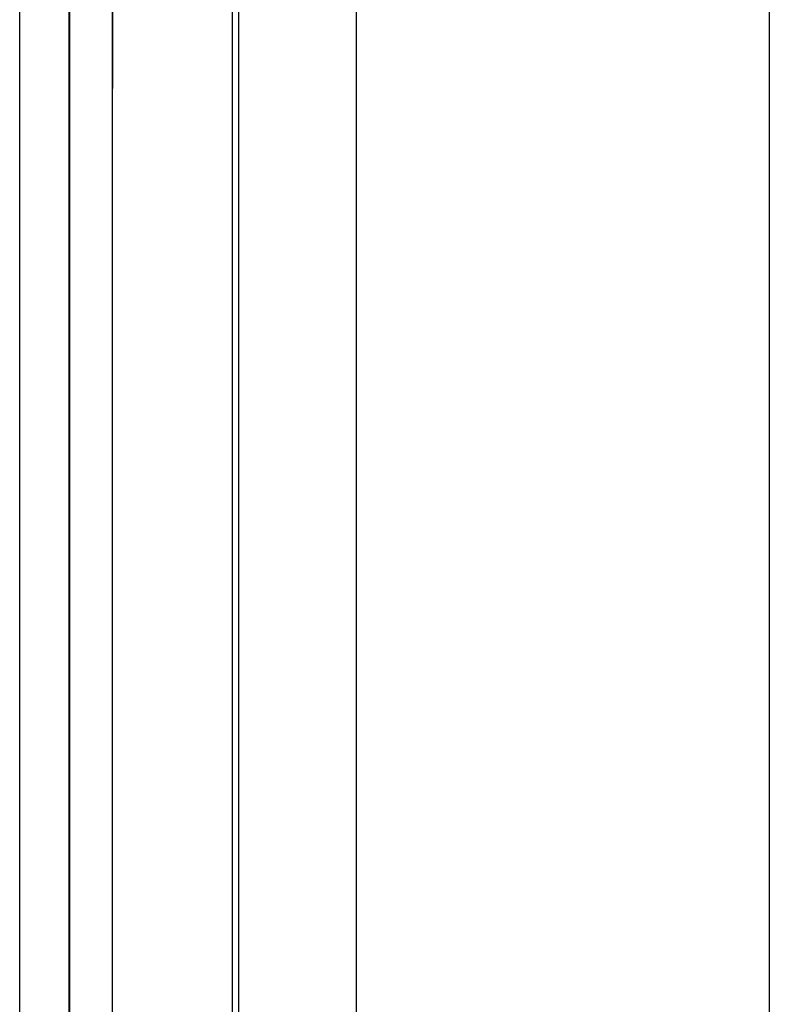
# Model space of a CAD drawing. Header units: millimetres. Extents: x -0.43 to 1.28, y -0.94 to 1.34.
# Tile 42 of 177: x 0.2452 to 0.2633, y 0.2129 to 0.2367. Entities that reach past the tile are written whole.
import ezdxf

# ---------------------------------------------------------------- set-up
doc = ezdxf.new("R2010")
doc.units = ezdxf.units.MM

msp = doc.modelspace()

# ---------------------------------------------------------------- linework, layer by layer
at = {"color": 7, "linetype": 'Continuous', "lineweight": 25}
for points, knots in [([(0.250339, 0.189966), (0.250339, 0.221532), (0.250338, 0.253184), (0.250337, 0.316269), (0.250337, 0.347701), (0.250337, 0.378828)], [0, 0, 0, 0, 0.5, 0.5, 1, 1, 1, 1]), ([(0.2505, 0.189966), (0.2505, 0.190838), (0.2505, 0.192581), (0.250499, 0.195197), (0.250499, 0.197813), (0.250498, 0.20043), (0.250498, 0.203047), (0.250498, 0.205664), (0.250497, 0.208281), (0.250497, 0.210898), (0.250497, 0.213515), (0.250497, 0.216133), (0.250497, 0.21875), (0.250496, 0.221368), (0.250496, 0.223986), (0.250496, 0.226604), (0.250496, 0.229221), (0.250496, 0.231839), (0.250496, 0.234457), (0.250496, 0.237074), (0.250496, 0.239691), (0.250496, 0.242309), (0.250496, 0.244926), (0.250497, 0.247543), (0.250497, 0.250159), (0.250497, 0.252776), (0.250497, 0.255392), (0.250498, 0.259973), (0.250499, 0.266516), (0.2505, 0.275015), (0.250502, 0.283502), (0.250504, 0.291982), (0.250506, 0.300451), (0.250509, 0.307502), (0.250511, 0.313135), (0.250512, 0.316941), (0.250514, 0.321162), (0.250515, 0.323974), (0.250516, 0.325796)], [0, 0, 0, 0, 0.019244, 0.038486, 0.057726, 0.076965, 0.096203, 0.115439, 0.134673, 0.153907, 0.173139, 0.192371, 0.211601, 0.230831, 0.250059, 0.269287, 0.288515, 0.307742, 0.326968, 0.346195, 0.365421, 0.384646, 0.403872, 0.423098, 0.442324, 0.46155, 0.480776, 0.500003, 0.562569, 0.62509, 0.687571, 0.750013, 0.812559, 0.874993, 0.906248, 0.937489, 0.959486, 1, 1, 1, 1]), ([(0.253339, 0.325797), (0.253339, 0.304886), (0.253339, 0.283847), (0.25334, 0.241682), (0.25334, 0.220557), (0.25334, 0.199476)], [0, 0, 0, 0, 0.5, 0.5, 1, 1, 1, 1]), ([(0.245193, 0.188151), (0.245167, 0.189889), (0.245189, 0.191627), (0.245189, 0.197362), (0.245189, 0.201358), (0.245189, 0.229135), (0.245189, 0.252854), (0.245189, 0.27651)], [0, 0, 0, 0, 0.017155, 0.017155, 0.0566366, 0.0566366, 0.2916997, 0.2916997, 0.2916997, 0.2916997]), ([(0.246396, 0.27651), (0.246397, 0.261795), (0.246398, 0.247063), (0.246399, 0.217595), (0.246399, 0.202867), (0.2464, 0.188151)], [0, 0, 0, 0, 0.5, 0.5, 1, 1, 1, 1]), ([(0.247437, 0.190163), (0.247437, 0.197359), (0.247437, 0.204559), (0.247437, 0.218964), (0.247437, 0.22617), (0.247437, 0.247785), (0.247437, 0.262193), (0.247437, 0.276585)], [0, 0, 0, 0, 0.25, 0.25, 0.5, 0.5, 1, 1, 1, 1]), ([(0.24744, 0.190163), (0.24744, 0.19736), (0.24744, 0.204559), (0.24744, 0.218965), (0.24744, 0.226171), (0.247441, 0.247785), (0.247441, 0.262193), (0.247441, 0.276585)], [0, 0, 0, 0, 0.25, 0.25, 0.5, 0.5, 1, 1, 1, 1]), ([(0.26334, 0.244328), (0.26334, 0.243428), (0.26334, 0.241629), (0.26334, 0.23893), (0.26334, 0.236232), (0.26334, 0.233533), (0.26334, 0.230835), (0.26334, 0.228138), (0.26334, 0.22544), (0.26334, 0.222742), (0.26334, 0.220045), (0.26334, 0.217348), (0.26334, 0.214651), (0.26334, 0.211955), (0.26334, 0.209258), (0.26334, 0.206562), (0.26334, 0.203866), (0.26334, 0.20117), (0.26334, 0.198474), (0.263341, 0.195779), (0.263341, 0.193982), (0.263341, 0.193084)], [0, 0, 0, 0, 0.052653, 0.1053, 0.157941, 0.210576, 0.263206, 0.315833, 0.368457, 0.421079, 0.4737, 0.52632, 0.57894, 0.631561, 0.684183, 0.736809, 0.789437, 0.84207, 0.894707, 0.94735, 1, 1, 1, 1])]:
    msp.add_open_spline(points, degree=3, knots=knots, dxfattribs=at)
msp.add_open_spline([(0.246389, 0.188151), (0.246389, 0.217523), (0.246389, 0.247056), (0.246389, 0.27651)], degree=3, dxfattribs=at)

doc.saveas('drawing.dxf')
